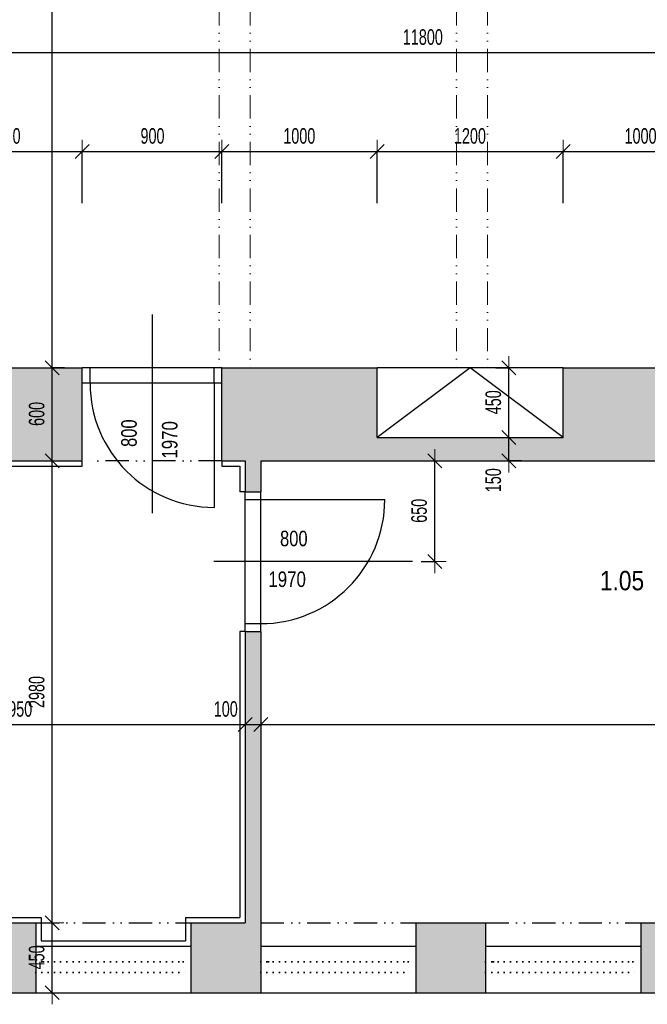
# Model space of a CAD drawing. Header units: millimetres. Extents: x -19215 to 25158, y -68454 to -42345.
# Tile 6 of 23: x -8211 to -4165, y -57672 to -51322. Entities that reach past the tile are written whole.
import ezdxf

# ---------------------------------------------------------------- set-up
doc = ezdxf.new("R2010")
doc.units = ezdxf.units.MM
doc.header["$PDMODE"] = 65
doc.linetypes.add('JIS_09_15', pattern=[300, 150, -50, 0, -50, 0, -50])
doc.linetypes.add('Teckovana 0.5x_2', pattern=[40, 0, -40])
doc.layers.add('XR$1$1.NP - STÁVAJÍCÍ_1', color=7, linetype='Continuous', lineweight=25)
doc.layers.add('XR$2$1.NP - KOTY_1', color=7, linetype='Continuous', lineweight=25)
doc.styles.add('ARIAL', font='ARIAL.TTF')
doc.styles.add('ARIALNARROW', font='ARIALN.TTF')
doc.dimstyles.new('DIMSTYLE_11', dxfattribs={"dimtxt": 100, "dimasz": 150, "dimexe": 0, "dimexo": 0, "dimgap": 50, "dimtad": 2, "dimdec": 0, "dimrnd": 5, "dimdsep": 46, "dimtxsty": 'ARIALNARROW', "dimblk1": 'ALL_ML_STRICH', "dimblk2": 'ALL_ML_STRICH', "dimsah": 1, "dimcen": 0, "dimclrd": 96, "dimclre": 96, "dimclrt": 96, "dimadec": 0, "dimazin": 0, "dimtfac": 1, "dimtdec": 0, "dimtix": 1, "dimtmove": 2, "dimatfit": 3, "dimfxl": 0, "dimtvp": 1.2, "dimtzin": 0, "dimlwd": 0, "dimlwe": 13, "dimarcsym": 0})
doc.dimstyles.new('DIMSTYLE_3', dxfattribs={"dimtxt": 100, "dimasz": 150, "dimexe": 0, "dimexo": 0, "dimgap": 50, "dimtad": 2, "dimdec": 0, "dimrnd": 5, "dimdsep": 46, "dimtxsty": 'ARIALNARROW', "dimblk1": 'ALL_ML_STRICH', "dimblk2": 'ALL_ML_STRICH', "dimsah": 1, "dimcen": 0, "dimclrd": 96, "dimclre": 96, "dimclrt": 96, "dimadec": 0, "dimazin": 0, "dimtfac": 1, "dimtdec": 0, "dimtix": 1, "dimtmove": 2, "dimatfit": 3, "dimfxl": 0, "dimtzin": 0, "dimlwd": 0, "dimlwe": 13, "dimarcsym": 0})

# ---------------------------------------------------------------- blocks, each defined once
blk = doc.blocks.new('ALL_ML_STRICH')
at = {"color": 0, "linetype": 'ByBlock', "lineweight": -2}
for p, q in [((0, -0.5), (0, 0.5)), ((-1, 0), (0.5, 0)), ((-0.3, -0.3), (0.3, 0.3))]:
    blk.add_line(p, q, dxfattribs=at)
blk = doc.blocks.new('*D72')
at = {"layer": 'DEFPOINTS', "color": 96, "linetype": 'Continuous', "lineweight": 13}
for p in [(-11507.8, -51533.6), (-11507.8, -51534.2), (292.2, -51531.5)]:
    blk.add_point(p, dxfattribs=at)
at = {"layer": 'XR$2$1.NP - KOTY_1', "color": 96, "linetype": 'Continuous', "lineweight": -2}
for p, q in [((-11507.8, -51633.6), (-11507.8, -51534.2)), ((-11507.8, -51534.2), (292.2, -51534.2)), ((292.2, -51631.5), (292.2, -51534.2))]:
    blk.add_line(p, q, dxfattribs=at)
at = {"layer": 'XR$2$1.NP - KOTY_1', "color": 96, "linetype": 'Continuous', "lineweight": 13, "xscale": 150, "yscale": 150, "zscale": 150, "rotation": 180}
blk.add_blockref('ALL_ML_STRICH', (-11507.8, -51534.2), dxfattribs=at)
at = {"layer": 'XR$2$1.NP - KOTY_1', "color": 96, "linetype": 'Continuous', "lineweight": 13, "xscale": 150, "yscale": 150, "zscale": 150}
blk.add_blockref('ALL_ML_STRICH', (292.2, -51534.2), dxfattribs=at)
at = {"layer": 'XR$2$1.NP - KOTY_1', "color": 96, "linetype": 'Continuous', "lineweight": 13, "insert": (-5612.5, -51434.2), "char_height": 100, "width": 405.714, "attachment_point": 5, "style": 'ARIALNARROW'}
blk.add_mtext('\\W0.81;\\A1;{11800}', dxfattribs=at)
blk = doc.blocks.new('*D155')
at = {"layer": 'DEFPOINTS', "color": 96, "linetype": 'Continuous', "lineweight": 13}
for p in [(-4707.8, -52171.9), (-4707.8, -52605), (-3707.8, -52605)]:
    blk.add_point(p, dxfattribs=at)
at = {"layer": 'XR$2$1.NP - KOTY_1', "color": 96, "linetype": 'Continuous', "lineweight": -2}
for p, q in [((-4707.8, -52505), (-4707.8, -52171.9)), ((-4707.8, -52171.9), (-3707.8, -52171.9)), ((-3707.8, -52505), (-3707.8, -52171.9))]:
    blk.add_line(p, q, dxfattribs=at)
at = {"layer": 'XR$2$1.NP - KOTY_1', "color": 96, "linetype": 'Continuous', "lineweight": 13, "xscale": 150, "yscale": 150, "zscale": 150, "rotation": 180}
blk.add_blockref('ALL_ML_STRICH', (-4707.8, -52171.9), dxfattribs=at)
at = {"layer": 'XR$2$1.NP - KOTY_1', "color": 96, "linetype": 'Continuous', "lineweight": 13, "xscale": 150, "yscale": 150, "zscale": 150}
blk.add_blockref('ALL_ML_STRICH', (-3707.8, -52171.9), dxfattribs=at)
at = {"layer": 'XR$2$1.NP - KOTY_1', "color": 96, "linetype": 'Continuous', "lineweight": 13, "insert": (-4208.9, -52071.9), "char_height": 100, "width": 324.571, "attachment_point": 5, "style": 'ARIALNARROW'}
blk.add_mtext('\\W0.81;\\A1;{1000}', dxfattribs=at)
blk = doc.blocks.new('*D156')
at = {"layer": 'DEFPOINTS', "color": 96, "linetype": 'Continuous', "lineweight": 13}
for p in [(-5907.8, -52171.9), (-5907.8, -52605), (-4707.8, -52605)]:
    blk.add_point(p, dxfattribs=at)
at = {"layer": 'XR$2$1.NP - KOTY_1', "color": 96, "linetype": 'Continuous', "lineweight": -2}
for p, q in [((-5907.8, -52505), (-5907.8, -52171.9)), ((-5907.8, -52171.9), (-4707.8, -52171.9)), ((-4707.8, -52505), (-4707.8, -52171.9))]:
    blk.add_line(p, q, dxfattribs=at)
at = {"layer": 'XR$2$1.NP - KOTY_1', "color": 96, "linetype": 'Continuous', "lineweight": 13, "xscale": 150, "yscale": 150, "zscale": 150, "rotation": 180}
blk.add_blockref('ALL_ML_STRICH', (-5907.8, -52171.9), dxfattribs=at)
at = {"layer": 'XR$2$1.NP - KOTY_1', "color": 96, "linetype": 'Continuous', "lineweight": 13, "xscale": 150, "yscale": 150, "zscale": 150}
blk.add_blockref('ALL_ML_STRICH', (-4707.8, -52171.9), dxfattribs=at)
at = {"layer": 'XR$2$1.NP - KOTY_1', "color": 96, "linetype": 'Continuous', "lineweight": 13, "insert": (-5308.9, -52071.9), "char_height": 100, "width": 324.571, "attachment_point": 5, "style": 'ARIALNARROW'}
blk.add_mtext('\\W0.81;\\A1;{1200}', dxfattribs=at)
blk = doc.blocks.new('*D157')
at = {"layer": 'DEFPOINTS', "color": 96, "linetype": 'Continuous', "lineweight": 13}
for p in [(-6907.8, -52171.9), (-6907.8, -52605), (-5907.8, -52605)]:
    blk.add_point(p, dxfattribs=at)
at = {"layer": 'XR$2$1.NP - KOTY_1', "color": 96, "linetype": 'Continuous', "lineweight": -2}
for p, q in [((-6907.8, -52505), (-6907.8, -52171.9)), ((-6907.8, -52171.9), (-5907.8, -52171.9)), ((-5907.8, -52505), (-5907.8, -52171.9))]:
    blk.add_line(p, q, dxfattribs=at)
at = {"layer": 'XR$2$1.NP - KOTY_1', "color": 96, "linetype": 'Continuous', "lineweight": 13, "xscale": 150, "yscale": 150, "zscale": 150, "rotation": 180}
blk.add_blockref('ALL_ML_STRICH', (-6907.8, -52171.9), dxfattribs=at)
at = {"layer": 'XR$2$1.NP - KOTY_1', "color": 96, "linetype": 'Continuous', "lineweight": 13, "xscale": 150, "yscale": 150, "zscale": 150}
blk.add_blockref('ALL_ML_STRICH', (-5907.8, -52171.9), dxfattribs=at)
at = {"layer": 'XR$2$1.NP - KOTY_1', "color": 96, "linetype": 'Continuous', "lineweight": 13, "insert": (-6408.9, -52071.9), "char_height": 100, "width": 324.571, "attachment_point": 5, "style": 'ARIALNARROW'}
blk.add_mtext('\\W0.81;\\A1;{1000}', dxfattribs=at)
blk = doc.blocks.new('*D158')
at = {"layer": 'DEFPOINTS', "color": 96, "linetype": 'Continuous', "lineweight": 13}
for p in [(-7807.8, -52171.9), (-7807.8, -52605), (-6907.8, -52605)]:
    blk.add_point(p, dxfattribs=at)
at = {"layer": 'XR$2$1.NP - KOTY_1', "color": 96, "linetype": 'Continuous', "lineweight": -2}
for p, q in [((-7807.8, -52505), (-7807.8, -52171.9)), ((-7807.8, -52171.9), (-6907.8, -52171.9)), ((-6907.8, -52505), (-6907.8, -52171.9))]:
    blk.add_line(p, q, dxfattribs=at)
at = {"layer": 'XR$2$1.NP - KOTY_1', "color": 96, "linetype": 'Continuous', "lineweight": 13, "xscale": 150, "yscale": 150, "zscale": 150, "rotation": 180}
blk.add_blockref('ALL_ML_STRICH', (-7807.8, -52171.9), dxfattribs=at)
at = {"layer": 'XR$2$1.NP - KOTY_1', "color": 96, "linetype": 'Continuous', "lineweight": 13, "xscale": 150, "yscale": 150, "zscale": 150}
blk.add_blockref('ALL_ML_STRICH', (-6907.8, -52171.9), dxfattribs=at)
at = {"layer": 'XR$2$1.NP - KOTY_1', "color": 96, "linetype": 'Continuous', "lineweight": 13, "insert": (-7355.3, -52071.9), "char_height": 100, "width": 243.429, "attachment_point": 5, "style": 'ARIALNARROW'}
blk.add_mtext('\\W0.81;\\A1;{900}', dxfattribs=at)
blk = doc.blocks.new('*D159')
at = {"layer": 'DEFPOINTS', "color": 96, "linetype": 'Continuous', "lineweight": 13}
for p in [(-8807.8, -52171.9), (-8807.8, -52605), (-7807.8, -52605)]:
    blk.add_point(p, dxfattribs=at)
at = {"layer": 'XR$2$1.NP - KOTY_1', "color": 96, "linetype": 'Continuous', "lineweight": -2}
for p, q in [((-8807.8, -52505), (-8807.8, -52171.9)), ((-8807.8, -52171.9), (-7807.8, -52171.9)), ((-7807.8, -52505), (-7807.8, -52171.9))]:
    blk.add_line(p, q, dxfattribs=at)
at = {"layer": 'XR$2$1.NP - KOTY_1', "color": 96, "linetype": 'Continuous', "lineweight": 13, "xscale": 150, "yscale": 150, "zscale": 150, "rotation": 180}
blk.add_blockref('ALL_ML_STRICH', (-8807.8, -52171.9), dxfattribs=at)
at = {"layer": 'XR$2$1.NP - KOTY_1', "color": 96, "linetype": 'Continuous', "lineweight": 13, "xscale": 150, "yscale": 150, "zscale": 150}
blk.add_blockref('ALL_ML_STRICH', (-7807.8, -52171.9), dxfattribs=at)
at = {"layer": 'XR$2$1.NP - KOTY_1', "color": 96, "linetype": 'Continuous', "lineweight": 13, "insert": (-8308.9, -52071.9), "char_height": 100, "width": 324.571, "attachment_point": 5, "style": 'ARIALNARROW'}
blk.add_mtext('\\W0.81;\\A1;{1000}', dxfattribs=at)
blk = doc.blocks.new('*D166')
at = {"layer": 'DEFPOINTS', "color": 96, "linetype": 'Continuous', "lineweight": 13}
for p in [(-5722.4, -54166.7), (-5722.4, -54816.7), (-5536, -54816.7)]:
    blk.add_point(p, dxfattribs=at)
at = {"layer": 'XR$2$1.NP - KOTY_1', "color": 96, "linetype": 'Continuous', "lineweight": -2}
for p, q in [((-5622.4, -54166.7), (-5536, -54166.7)), ((-5536, -54816.7), (-5536, -54166.7)), ((-5622.4, -54816.7), (-5536, -54816.7))]:
    blk.add_line(p, q, dxfattribs=at)
at = {"layer": 'XR$2$1.NP - KOTY_1', "color": 96, "linetype": 'Continuous', "lineweight": 13, "xscale": 150, "yscale": 150, "zscale": 150}
for p, rotation in [((-5536, -54166.7), 90), ((-5536, -54816.7), 270)]:
    blk.add_blockref('ALL_ML_STRICH', p, dxfattribs=dict(at, rotation=rotation))
at = {"layer": 'XR$2$1.NP - KOTY_1', "color": 96, "linetype": 'Continuous', "lineweight": 13, "insert": (-5636, -54489.1), "char_height": 100, "width": 243.429, "attachment_point": 5, "rotation": 90, "style": 'ARIALNARROW'}
blk.add_mtext('\\W0.81;\\A1;{650}', dxfattribs=at)
blk = doc.blocks.new('*D167')
at = {"layer": 'DEFPOINTS', "color": 96, "linetype": 'Continuous', "lineweight": 13}
for p in [(-8022, -47606.7), (-8022, -53566.7), (-8001.9, -53566.7)]:
    blk.add_point(p, dxfattribs=at)
at = {"layer": 'XR$2$1.NP - KOTY_1', "color": 96, "linetype": 'Continuous', "lineweight": -2}
for p, q in [((-7922, -47606.7), (-8001.9, -47606.7)), ((-8001.9, -53566.7), (-8001.9, -47606.7)), ((-7922, -53566.7), (-8001.9, -53566.7))]:
    blk.add_line(p, q, dxfattribs=at)
at = {"layer": 'XR$2$1.NP - KOTY_1', "color": 96, "linetype": 'Continuous', "lineweight": 13, "xscale": 150, "yscale": 150, "zscale": 150}
for p, rotation in [((-8001.9, -47606.7), 90), ((-8001.9, -53566.7), 270)]:
    blk.add_blockref('ALL_ML_STRICH', p, dxfattribs=dict(at, rotation=rotation))
at = {"layer": 'XR$2$1.NP - KOTY_1', "color": 96, "linetype": 'Continuous', "lineweight": 13, "insert": (-8101.9, -50587.7), "char_height": 100, "width": 324.571, "attachment_point": 5, "rotation": 90, "style": 'ARIALNARROW'}
blk.add_mtext('\\W0.81;\\A1;{5960}', dxfattribs=at)
blk = doc.blocks.new('*D169')
at = {"layer": 'DEFPOINTS', "color": 96, "linetype": 'Continuous', "lineweight": 13}
for p in [(-8022, -53566.7), (-8001.9, -54166.7), (-7995.1, -54166.7)]:
    blk.add_point(p, dxfattribs=at)
at = {"layer": 'XR$2$1.NP - KOTY_1', "color": 96, "linetype": 'Continuous', "lineweight": -2}
for p, q in [((-7922, -53566.7), (-8001.9, -53566.7)), ((-8001.9, -54166.7), (-8001.9, -53566.7)), ((-8095.1, -54166.7), (-8001.9, -54166.7))]:
    blk.add_line(p, q, dxfattribs=at)
at = {"layer": 'XR$2$1.NP - KOTY_1', "color": 96, "linetype": 'Continuous', "lineweight": 13, "xscale": 150, "yscale": 150, "zscale": 150}
for p, rotation in [((-8001.9, -53566.7), 90), ((-8001.9, -54166.7), 270)]:
    blk.add_blockref('ALL_ML_STRICH', p, dxfattribs=dict(at, rotation=rotation))
at = {"layer": 'XR$2$1.NP - KOTY_1', "color": 96, "linetype": 'Continuous', "lineweight": 13, "insert": (-8101.9, -53864.1), "char_height": 100, "width": 243.429, "attachment_point": 5, "rotation": 90, "style": 'ARIALNARROW'}
blk.add_mtext('\\W0.81;\\A1;{600}', dxfattribs=at)
blk = doc.blocks.new('*D170')
at = {"layer": 'DEFPOINTS', "color": 96, "linetype": 'Continuous', "lineweight": 13}
for p in [(-7995.1, -54166.7), (-8001.9, -57146.7), (-7965, -57146.7)]:
    blk.add_point(p, dxfattribs=at)
at = {"layer": 'XR$2$1.NP - KOTY_1', "color": 96, "linetype": 'Continuous', "lineweight": -2}
for p, q in [((-8095.1, -54166.7), (-8001.9, -54166.7)), ((-8001.9, -57146.7), (-8001.9, -54166.7)), ((-8065, -57146.7), (-8001.9, -57146.7))]:
    blk.add_line(p, q, dxfattribs=at)
at = {"layer": 'XR$2$1.NP - KOTY_1', "color": 96, "linetype": 'Continuous', "lineweight": 13, "xscale": 150, "yscale": 150, "zscale": 150}
for p, rotation in [((-8001.9, -54166.7), 90), ((-8001.9, -57146.7), 270)]:
    blk.add_blockref('ALL_ML_STRICH', p, dxfattribs=dict(at, rotation=rotation))
at = {"layer": 'XR$2$1.NP - KOTY_1', "color": 96, "linetype": 'Continuous', "lineweight": 13, "insert": (-8101.9, -55657.7), "char_height": 100, "width": 324.571, "attachment_point": 5, "rotation": 90, "style": 'ARIALNARROW'}
blk.add_mtext('\\W0.81;\\A1;{2980}', dxfattribs=at)
blk = doc.blocks.new('*D171')
at = {"layer": 'DEFPOINTS', "color": 96, "linetype": 'Continuous', "lineweight": 13}
for p in [(-7965, -57146.7), (-8001.9, -57596.7), (-7996, -57596.7)]:
    blk.add_point(p, dxfattribs=at)
at = {"layer": 'XR$2$1.NP - KOTY_1', "color": 96, "linetype": 'Continuous', "lineweight": -2}
for p, q in [((-8065, -57146.7), (-8001.9, -57146.7)), ((-8001.9, -57596.7), (-8001.9, -57146.7)), ((-8096, -57596.7), (-8001.9, -57596.7))]:
    blk.add_line(p, q, dxfattribs=at)
at = {"layer": 'XR$2$1.NP - KOTY_1', "color": 96, "linetype": 'Continuous', "lineweight": 13, "xscale": 150, "yscale": 150, "zscale": 150}
for p, rotation in [((-8001.9, -57146.7), 90), ((-8001.9, -57596.7), 270)]:
    blk.add_blockref('ALL_ML_STRICH', p, dxfattribs=dict(at, rotation=rotation))
at = {"layer": 'XR$2$1.NP - KOTY_1', "color": 96, "linetype": 'Continuous', "lineweight": 13, "insert": (-8101.9, -57369.1), "char_height": 100, "width": 243.429, "attachment_point": 5, "rotation": 90, "style": 'ARIALNARROW'}
blk.add_mtext('\\W0.81;\\A1;{450}', dxfattribs=at)
blk = doc.blocks.new('*D172')
at = {"layer": 'DEFPOINTS', "color": 96, "linetype": 'Continuous', "lineweight": 13}
for p in [(-5042.4, -53566.7), (-5057.9, -54016.7), (-5027.5, -54016.7)]:
    blk.add_point(p, dxfattribs=at)
at = {"layer": 'XR$2$1.NP - KOTY_1', "color": 96, "linetype": 'Continuous', "lineweight": -2}
for p, q in [((-5142.4, -53566.7), (-5057.9, -53566.7)), ((-5057.9, -54016.7), (-5057.9, -53566.7)), ((-5127.5, -54016.7), (-5057.9, -54016.7))]:
    blk.add_line(p, q, dxfattribs=at)
at = {"layer": 'XR$2$1.NP - KOTY_1', "color": 96, "linetype": 'Continuous', "lineweight": 13, "xscale": 150, "yscale": 150, "zscale": 150}
for p, rotation in [((-5057.9, -53566.7), 90), ((-5057.9, -54016.7), 270)]:
    blk.add_blockref('ALL_ML_STRICH', p, dxfattribs=dict(at, rotation=rotation))
at = {"layer": 'XR$2$1.NP - KOTY_1', "color": 96, "linetype": 'Continuous', "lineweight": 13, "insert": (-5157.9, -53789.1), "char_height": 100, "width": 243.429, "attachment_point": 5, "rotation": 90, "style": 'ARIALNARROW'}
blk.add_mtext('\\W0.81;\\A1;{450}', dxfattribs=at)
blk = doc.blocks.new('*D173')
at = {"layer": 'DEFPOINTS', "color": 96, "linetype": 'Continuous', "lineweight": 13}
for p in [(-5027.5, -54016.7), (-5075.6, -54166.7), (-5057.9, -54166.7)]:
    blk.add_point(p, dxfattribs=at)
at = {"layer": 'XR$2$1.NP - KOTY_1', "color": 96, "linetype": 'Continuous', "lineweight": -2}
for p, q in [((-5127.5, -54016.7), (-5057.9, -54016.7)), ((-5057.9, -54166.7), (-5057.9, -54016.7)), ((-4975.6, -54166.7), (-5057.9, -54166.7))]:
    blk.add_line(p, q, dxfattribs=at)
at = {"layer": 'XR$2$1.NP - KOTY_1', "color": 96, "linetype": 'Continuous', "lineweight": 13, "xscale": 150, "yscale": 150, "zscale": 150}
for p, rotation in [((-5057.9, -54016.7), 90), ((-5057.9, -54166.7), 270)]:
    blk.add_blockref('ALL_ML_STRICH', p, dxfattribs=dict(at, rotation=rotation))
at = {"layer": 'XR$2$1.NP - KOTY_1', "color": 96, "linetype": 'Continuous', "lineweight": 13, "insert": (-5157.9, -54291.8), "char_height": 100, "width": 243.429, "attachment_point": 5, "rotation": 90, "style": 'ARIALNARROW'}
blk.add_mtext('\\W0.81;\\A1;{150}', dxfattribs=at)
blk = doc.blocks.new('*D180')
at = {"layer": 'DEFPOINTS', "color": 96, "linetype": 'Continuous', "lineweight": 13}
for p in [(-6657.8, -55867.4), (-6657.8, -55904), (-1157.8, -55904)]:
    blk.add_point(p, dxfattribs=at)
at = {"layer": 'XR$2$1.NP - KOTY_1', "color": 96, "linetype": 'Continuous', "lineweight": -2}
for p, q in [((-6657.8, -55804), (-6657.8, -55867.4)), ((-1157.8, -55804), (-1157.8, -55867.4)), ((-6657.8, -55867.4), (-1157.8, -55867.4))]:
    blk.add_line(p, q, dxfattribs=at)
at = {"layer": 'XR$2$1.NP - KOTY_1', "color": 96, "linetype": 'Continuous', "lineweight": 13, "xscale": 150, "yscale": 150, "zscale": 150, "rotation": 180}
blk.add_blockref('ALL_ML_STRICH', (-6657.8, -55867.4), dxfattribs=at)
at = {"layer": 'XR$2$1.NP - KOTY_1', "color": 96, "linetype": 'Continuous', "lineweight": 13, "xscale": 150, "yscale": 150, "zscale": 150}
blk.add_blockref('ALL_ML_STRICH', (-1157.8, -55867.4), dxfattribs=at)
at = {"layer": 'XR$2$1.NP - KOTY_1', "color": 96, "linetype": 'Continuous', "lineweight": 13, "insert": (-3908.9, -55767.4), "char_height": 100, "width": 324.571, "attachment_point": 5, "style": 'ARIALNARROW'}
blk.add_mtext('\\W0.81;\\A1;{5500}', dxfattribs=at)
blk = doc.blocks.new('*D181')
at = {"layer": 'DEFPOINTS', "color": 96, "linetype": 'Continuous', "lineweight": 13}
for p in [(-6757.8, -55867.4), (-6757.8, -55867.4), (-6657.8, -55904)]:
    blk.add_point(p, dxfattribs=at)
at = {"layer": 'XR$2$1.NP - KOTY_1', "color": 96, "linetype": 'Continuous', "lineweight": -2}
for p, q in [((-6657.8, -55804), (-6657.8, -55867.4)), ((-6757.8, -55867.4), (-6757.8, -55867.4)), ((-6757.8, -55867.4), (-6657.8, -55867.4))]:
    blk.add_line(p, q, dxfattribs=at)
at = {"layer": 'XR$2$1.NP - KOTY_1', "color": 96, "linetype": 'Continuous', "lineweight": 13, "xscale": 150, "yscale": 150, "zscale": 150, "rotation": 180}
blk.add_blockref('ALL_ML_STRICH', (-6757.8, -55867.4), dxfattribs=at)
at = {"layer": 'XR$2$1.NP - KOTY_1', "color": 96, "linetype": 'Continuous', "lineweight": 13, "xscale": 150, "yscale": 150, "zscale": 150}
blk.add_blockref('ALL_ML_STRICH', (-6657.8, -55867.4), dxfattribs=at)
at = {"layer": 'XR$2$1.NP - KOTY_1', "color": 96, "linetype": 'Continuous', "lineweight": 13, "insert": (-6883, -55767.4), "char_height": 100, "width": 243.429, "attachment_point": 5, "style": 'ARIALNARROW'}
blk.add_mtext('\\W0.81;\\A1;{100}', dxfattribs=at)
blk = doc.blocks.new('*D182')
at = {"layer": 'DEFPOINTS', "color": 96, "linetype": 'Continuous', "lineweight": 13}
for p in [(-9707.8, -55857.1), (-9707.8, -55867.4), (-6757.8, -55867.4)]:
    blk.add_point(p, dxfattribs=at)
at = {"layer": 'XR$2$1.NP - KOTY_1', "color": 96, "linetype": 'Continuous', "lineweight": -2}
for p, q in [((-9707.8, -55957.1), (-9707.8, -55867.4)), ((-9707.8, -55867.4), (-6757.8, -55867.4)), ((-6757.8, -55867.4), (-6757.8, -55867.4))]:
    blk.add_line(p, q, dxfattribs=at)
at = {"layer": 'XR$2$1.NP - KOTY_1', "color": 96, "linetype": 'Continuous', "lineweight": 13, "xscale": 150, "yscale": 150, "zscale": 150, "rotation": 180}
blk.add_blockref('ALL_ML_STRICH', (-9707.8, -55867.4), dxfattribs=at)
at = {"layer": 'XR$2$1.NP - KOTY_1', "color": 96, "linetype": 'Continuous', "lineweight": 13, "xscale": 150, "yscale": 150, "zscale": 150}
blk.add_blockref('ALL_ML_STRICH', (-6757.8, -55867.4), dxfattribs=at)
at = {"layer": 'XR$2$1.NP - KOTY_1', "color": 96, "linetype": 'Continuous', "lineweight": 13, "insert": (-8233.9, -55767.4), "char_height": 100, "width": 324.571, "attachment_point": 5, "style": 'ARIALNARROW'}
blk.add_mtext('\\W0.81;\\A1;{2950}', dxfattribs=at)

msp = doc.modelspace()

# ---------------------------------------------------------------- hatches: boundary and pattern name
at = {"layer": 'XR$1$1.NP - STÁVAJÍCÍ_1', "linetype": 'Continuous', "lineweight": 13}
for points in [[(-11507.8, -54166.7), (-9807.8, -54166.7), (-9807.8, -54266.7), (-9707.8, -54266.7), (-9707.8, -54166.7), (-7807.8, -54166.7), (-7807.8, -53566.7), (-8807.8, -53566.7), (-8807.8, -54016.7), (-10607.8, -54016.7), (-10607.8, -53566.7), (-11507.8, -53566.7), (-11507.8, -53466.7), (-11957.8, -53466.7), (-11957.8, -57146.7), (-17487.8, -57146.7), (-17487.8, -57021.7), (-17937.8, -57021.7), (-17937.8, -57596.7), (-11007.8, -57596.7), (-11007.8, -57146.7), (-11507.8, -56646.7)], [(-6907.8, -54166.7), (-6757.8, -54166.7), (-6757.8, -54366.7), (-6657.8, -54366.7), (-6657.8, -54166.7), (-3707.8, -54166.7), (-3707.8, -53566.7), (-4707.8, -53566.7), (-4707.8, -54016.7), (-5907.8, -54016.7), (-5907.8, -53566.7), (-6907.8, -53566.7)], [(-6757.8, -57146.7), (-7107.8, -57146.7), (-7107.8, -57596.7), (-6657.8, -57596.7), (-6657.8, -55266.7), (-6757.8, -55266.7)], [(-8557.8, -57596.7), (-8107.8, -57596.7), (-8107.8, -57146.7), (-8557.8, -57146.7)], [(-5657.8, -57596.7), (-5207.8, -57596.7), (-5207.8, -57146.7), (-5657.8, -57146.7)], [(-4207.8, -57596.7), (-3757.8, -57596.7), (-3757.8, -57146.7), (-4207.8, -57146.7)]]:
    msp.add_hatch(color=254, dxfattribs=at).paths.add_polyline_path(points)

# ---------------------------------------------------------------- linework, layer by layer
at = {"layer": 'XR$1$1.NP - STÁVAJÍCÍ_1', "color": 8, "linetype": 'JIS_09_15', "lineweight": 13}
for p, q in [((-6925.3, -47606.7), (-6925.3, -53566.7)), ((-6725.3, -47606.7), (-6725.3, -53566.7)), ((-5395.3, -47606.7), (-5395.3, -53566.7)), ((-5195.3, -47606.7), (-5195.3, -53566.7))]:
    msp.add_line(p, q, dxfattribs=at)
at = {"layer": 'XR$1$1.NP - STÁVAJÍCÍ_1', "color": 250, "linetype": 'Continuous', "lineweight": 25}
for p, q in [((-8807.8, -53566.7), (-7807.8, -53566.7)), ((-7807.8, -54166.7), (-7807.8, -53566.7)), ((-6907.8, -53566.7), (-7807.8, -53566.7)), ((-7757.8, -53666.7), (-7757.8, -53566.7)), ((-6957.8, -53666.7), (-6957.8, -53566.7)), ((-6907.8, -53566.7), (-5907.8, -53566.7)), ((-6907.8, -54166.7), (-6907.8, -53566.7)), ((-5907.8, -54016.7), (-5907.8, -53566.7)), ((-4707.8, -53566.7), (-5907.8, -53566.7)), ((-5307.8, -53566.7), (-5907.8, -54016.7)), ((-4707.8, -54016.7), (-5307.8, -53566.7)), ((-4707.8, -53566.7), (-3707.8, -53566.7)), ((-4707.8, -54016.7), (-4707.8, -53566.7)), ((-6907.8, -53666.7), (-7807.8, -53666.7)), ((-6957.8, -53666.7), (-6957.8, -54466.7)), ((-5907.8, -54016.7), (-4707.8, -54016.7)), ((-9707.8, -54166.7), (-7807.8, -54166.7)), ((-9672.8, -54201.7), (-7807.8, -54201.7)), ((-7807.8, -54201.7), (-7807.8, -54166.7)), ((-6907.8, -54166.7), (-6757.8, -54166.7)), ((-6907.8, -54166.7), (-6907.8, -54201.7)), ((-6907.8, -54201.7), (-6792.8, -54201.7)), ((-6792.8, -54201.7), (-6792.8, -54366.7)), ((-6757.8, -54166.7), (-6757.8, -54366.7)), ((-6657.8, -54166.7), (-3707.8, -54166.7)), ((-6657.8, -54166.7), (-6657.8, -54366.7)), ((-6757.8, -54366.7), (-6792.8, -54366.7)), ((-6757.8, -54366.7), (-6657.8, -54366.7)), ((-6757.8, -55266.7), (-6757.8, -54366.7)), ((-6757.8, -54416.7), (-6657.8, -54416.7)), ((-6657.8, -55266.7), (-6657.8, -54366.7)), ((-6657.8, -54416.7), (-5857.8, -54416.7)), ((-6757.8, -55216.7), (-6657.8, -55216.7)), ((-6792.8, -55266.7), (-6792.8, -57111.7)), ((-6757.8, -55266.7), (-6792.8, -55266.7)), ((-6757.8, -55266.7), (-6757.8, -57146.7)), ((-6757.8, -55266.7), (-6657.8, -55266.7)), ((-6657.8, -55266.7), (-6657.8, -57596.7)), ((-8592.8, -57111.7), (-8072.8, -57111.7)), ((-8557.8, -57146.7), (-8107.8, -57146.7)), ((-8107.8, -57146.7), (-8107.8, -57596.7)), ((-8072.8, -57111.7), (-8072.8, -57261.7)), ((-7142.8, -57111.7), (-6792.8, -57111.7)), ((-7142.8, -57111.7), (-7142.8, -57261.7)), ((-7107.8, -57146.7), (-6757.8, -57146.7)), ((-7107.8, -57146.7), (-7107.8, -57596.7)), ((-5657.8, -57146.7), (-5207.8, -57146.7)), ((-5657.8, -57146.7), (-5657.8, -57596.7)), ((-5207.8, -57146.7), (-5207.8, -57596.7)), ((-4207.8, -57146.7), (-3757.8, -57146.7)), ((-4207.8, -57146.7), (-4207.8, -57596.7)), ((-8072.8, -57261.7), (-7142.8, -57261.7)), ((-8107.8, -57296.7), (-7107.8, -57296.7)), ((-6657.8, -57296.7), (-5657.8, -57296.7)), ((-5207.8, -57296.7), (-4207.8, -57296.7)), ((-8557.8, -57596.7), (-8107.8, -57596.7)), ((-8107.8, -57596.7), (-7107.8, -57596.7)), ((-7107.8, -57596.7), (-6657.8, -57596.7)), ((-6657.8, -57596.7), (-5657.8, -57596.7)), ((-5657.8, -57596.7), (-5207.8, -57596.7)), ((-5207.8, -57596.7), (-4207.8, -57596.7)), ((-4207.8, -57596.7), (-3757.8, -57596.7))]:
    msp.add_line(p, q, dxfattribs=at)
at = {"layer": 'XR$1$1.NP - STÁVAJÍCÍ_1', "color": 250, "linetype": 'JIS_09_15', "lineweight": 25}
for p, q in [((-6907.8, -54166.7), (-7807.8, -54166.7)), ((-8107.8, -57146.7), (-7107.8, -57146.7)), ((-6657.8, -57146.7), (-5657.8, -57146.7)), ((-5207.8, -57146.7), (-4207.8, -57146.7))]:
    msp.add_line(p, q, dxfattribs=at)
at = {"layer": 'XR$1$1.NP - STÁVAJÍCÍ_1', "color": 7, "linetype": 'Teckovana 0.5x_2', "lineweight": 35}
for p, q in [((-8107.8, -57396.7), (-7107.8, -57396.7)), ((-8057.8, -57396.7), (-8057.8, -57466.7)), ((-7157.8, -57396.7), (-7157.8, -57466.7)), ((-6657.8, -57396.7), (-5657.8, -57396.7)), ((-6607.8, -57396.7), (-6607.8, -57466.7)), ((-5707.8, -57396.7), (-5707.8, -57466.7)), ((-5207.8, -57396.7), (-4207.8, -57396.7)), ((-5157.8, -57396.7), (-5157.8, -57466.7)), ((-4257.8, -57396.7), (-4257.8, -57466.7)), ((-8107.8, -57466.7), (-7107.8, -57466.7)), ((-6657.8, -57466.7), (-5657.8, -57466.7)), ((-5207.8, -57466.7), (-4207.8, -57466.7))]:
    msp.add_line(p, q, dxfattribs=at)
at = {"layer": 'XR$1$1.NP - STÁVAJÍCÍ_1', "color": 250, "linetype": 'Continuous', "lineweight": 25}
for centre, start, end in [((-6957.8, -53666.7), 180, 270), ((-6657.8, -54416.7), 270, 0)]:
    msp.add_arc(centre, 800, start, end, dxfattribs=at)
at = {"layer": 'XR$2$1.NP - KOTY_1', "color": 96, "linetype": 'Continuous', "lineweight": 25}
for p, q in [((-7357.8, -53223.2), (-7357.8, -54504.2)), ((-5679.2, -54816.7), (-6960.2, -54816.7))]:
    msp.add_line(p, q, dxfattribs=at)

# ---------------------------------------------------------------- texts
at = {"layer": 'XR$1$1.NP - STÁVAJÍCÍ_1', "color": 250, "linetype": 'Continuous', "lineweight": 25, "insert": (-4471.3, -54876.6), "char_height": 125, "width": 348.7, "attachment_point": 1, "style": 'ARIAL'}
msp.add_mtext('\\W0.84;1.05', dxfattribs=at)
at = {"layer": 'XR$2$1.NP - KOTY_1', "color": 96, "linetype": 'Continuous', "lineweight": 18, "char_height": 100, "attachment_point": 5, "rotation": 90, "style": 'ARIALNARROW'}
for s, insert, width in [('\\W0.93;800', (-7506.4, -53988.3), 225.547), ('\\W0.95;1970', (-7243.7, -54031.5), 295.658)]:
    msp.add_mtext(s, dxfattribs=dict(at, insert=insert, width=width))
at = {"layer": 'XR$2$1.NP - KOTY_1', "color": 96, "linetype": 'Continuous', "lineweight": 18, "char_height": 100, "attachment_point": 5, "style": 'ARIALNARROW'}
for s, insert, width in [('\\W0.93;800', (-6444.2, -54668.2), 225.547), ('\\W0.95;1970', (-6487.4, -54930.9), 295.658)]:
    msp.add_mtext(s, dxfattribs=dict(at, insert=insert, width=width))

# ---------------------------------------------------------------- dimensions: what is measured, and where the dimension line sits
at = {"layer": 'XR$2$1.NP - KOTY_1', "color": 96, "linetype": 'Continuous', "lineweight": 13}
for base, p1, p2, dimstyle, picture, middle in [((-8001.9, -47606.7), (-7922, -53566.7), (-7922, -47606.7), 'DIMSTYLE_3', '*D167', (-8101.9, -50587.7)), ((-8001.9, -53566.7), (-8095.1, -54166.7), (-7922, -53566.7), 'DIMSTYLE_3', '*D169', (-8101.9, -53864.1)), ((-5057.9, -53566.7), (-5127.5, -54016.7), (-5142.4, -53566.7), 'DIMSTYLE_3', '*D172', (-5157.9, -53789.1)), ((-5057.9, -54016.7), (-4975.6, -54166.7), (-5127.5, -54016.7), 'DIMSTYLE_11', '*D173', (-5157.9, -54291.8)), ((-8001.9, -54166.7), (-8065, -57146.7), (-8095.1, -54166.7), 'DIMSTYLE_3', '*D170', (-8101.9, -55657.7)), ((-5536, -54166.7), (-5622.4, -54816.7), (-5622.4, -54166.7), 'DIMSTYLE_3', '*D166', (-5636, -54489.1)), ((-8001.9, -57146.7), (-8096, -57596.7), (-8065, -57146.7), 'DIMSTYLE_3', '*D171', (-8101.9, -57369.1))]:
    dim = msp.add_linear_dim(base=base, p1=p1, p2=p2, angle=90, dimstyle=dimstyle, override={"dimpost": '<>', "dimclrd": 96, "dimclre": 96, "dimclrt": 96, "dimlwd": 0, "dimlwe": 13}, dxfattribs=at)
    dim.commit()
    dim.dimension.update_dxf_attribs({"geometry": picture, "text_midpoint": middle, "dimtype": 160})
for base, p1, p2, dimstyle, picture, middle in [((292.2, -51534.2), (-11507.8, -51633.6), (292.2, -51631.5), 'DIMSTYLE_3', '*D72', (-5612.5, -51434.2)), ((-7807.8, -52171.9), (-8807.8, -52505), (-7807.8, -52505), 'DIMSTYLE_3', '*D159', (-8308.9, -52071.9)), ((-6907.8, -52171.9), (-7807.8, -52505), (-6907.8, -52505), 'DIMSTYLE_3', '*D158', (-7355.3, -52071.9)), ((-5907.8, -52171.9), (-6907.8, -52505), (-5907.8, -52505), 'DIMSTYLE_3', '*D157', (-6408.9, -52071.9)), ((-4707.8, -52171.9), (-5907.8, -52505), (-4707.8, -52505), 'DIMSTYLE_3', '*D156', (-5308.9, -52071.9)), ((-3707.8, -52171.9), (-4707.8, -52505), (-3707.8, -52505), 'DIMSTYLE_3', '*D155', (-4208.9, -52071.9)), ((-6757.8, -55867.4), (-9707.8, -55957.1), (-6757.8, -55867.4), 'DIMSTYLE_3', '*D182', (-8233.9, -55767.4)), ((-6657.8, -55867.4), (-6757.8, -55867.4), (-6657.8, -55804), 'DIMSTYLE_11', '*D181', (-6883, -55767.4)), ((-1157.8, -55867.4), (-6657.8, -55804), (-1157.8, -55804), 'DIMSTYLE_3', '*D180', (-3908.9, -55767.4))]:
    dim = msp.add_linear_dim(base=base, p1=p1, p2=p2, dimstyle=dimstyle, override={"dimpost": '<>', "dimclrd": 96, "dimclre": 96, "dimclrt": 96, "dimlwd": 0, "dimlwe": 13}, dxfattribs=at)
    dim.commit()
    dim.dimension.update_dxf_attribs({"geometry": picture, "text_midpoint": middle, "dimtype": 160})

doc.saveas('drawing.dxf')
